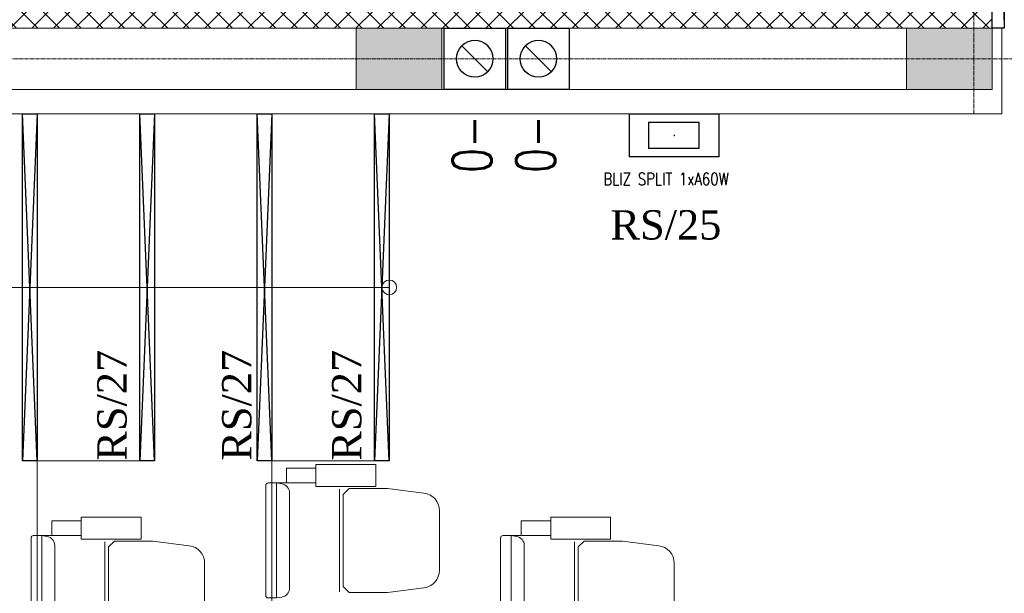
# Model space of a CAD drawing. Header units: centimetres. Extents: x 88729 to 133553, y -16225 to 14174.
# Tile 103 of 231: x 92353 to 92756, y -7285 to -7050. Entities that reach past the tile are written whole.
import ezdxf
from ezdxf.enums import TextEntityAlignment as Align

# ---------------------------------------------------------------- set-up
doc = ezdxf.new("R2010")
doc.units = ezdxf.units.CM
doc.linetypes.add('CENTER2', pattern=[1.125, 0.75, -0.125, 0.125, -0.125])
for name, color, linetype in [('A-OS', 252, 'CENTER2'), ('A-rdzenie zelbetowe', 252, 'Continuous'), ('A-SCIANY', 252, 'Continuous'), ('A-WID', 252, 'Continuous'), ('B-IWE', 252, 'Continuous'), ('B-IWE-KAN', 252, 'Continuous'), ('E_opisy siły', 5, 'Continuous'), ('E_PODKLAD', 7, 'Continuous'), ('E_siła', 5, 'Continuous'), ('klinkier', 252, 'Continuous'), ('mat', 252, 'Continuous'), ('R-MET-IWE', 252, 'Continuous'), ('rz_wentylacja', 252, 'Continuous'), ('S-DRZ-', 252, 'Continuous'), ('S-DRZ-O', 252, 'Continuous'), ('S-DRZ-SKRZYD', 252, 'Continuous'), ('S-DRZ-WEGAR', 252, 'Continuous')]:
    doc.layers.add(name, color=color, linetype=linetype)
doc.layers.add('E_Istn_pozostaje', color=132, linetype='Continuous', lineweight=25)
doc.layers.add('rz_zelbet', color=252, linetype='Continuous', lineweight=20)
doc.styles.add('MM_050', font='romans.shx', dxfattribs={"width": 0.8, "height": 16})
doc.styles.add('old', font='BOOKOS.TTF')
doc.styles.get("Standard").update_dxf_attribs({"font": 'txt.shx'})

# ---------------------------------------------------------------- blocks, each defined once
blk = doc.blocks.new('RLX__5842.P142.7_42W')
at = {"ltscale": 0.1}
for p, q in [((8.8, 18.35), (-8.8, 18.35)), ((-8.8, -18.35), (-8.8, 18.35)), ((8.8, 18.35), (8.8, -18.35)), ((-0.18, 0), (0, 0)), ((0, -0.18), (0, 0.18)), ((0, 0), (0.18, 0)), ((-8.8, -18.35), (8.8, -18.35))]:
    blk.add_line(p, q, dxfattribs=at)
blk.add_lwpolyline([(-5.24, -10.57), (5.24, -10.57), (5.24, 10.21), (-5.24, 10.21)], close=True, dxfattribs=at)
at = {"ltscale": 0.1, "insert": (15.36, -28.96), "char_height": 5, "width": 64.0609, "attachment_point": 1, "rotation": 90, "style": 'MM_050'}
blk.add_mtext('BLIZ SPLIT 1xA60W', dxfattribs=at)
at = {"ltscale": 0.1, "flags": 9}
blk.add_attdef('RLXLUM', (0, 0), '', height=0.1, dxfattribs=at)
blk = doc.blocks.new('E_opis siły')
at = {"layer": 'E_siła', "linetype": 'Continuous', "ltscale": 0.5, "style": 'old', "flags": 4}
blk.add_attdef('OBWÓD', (0, 0), '', height=12, dxfattribs=at)
blk = doc.blocks.new('E_listwa progowa LARS')
at = {"linetype": 'Continuous'}
for p, q in [((0, -142), (-6.06, 0)), ((0, 0), (-6.06, -142))]:
    blk.add_line(p, q, dxfattribs=at)
blk.add_lwpolyline([(-6.06, 0), (0, 0), (0, -142), (-6.06, -142)], close=True, dxfattribs=at)
at = {"linetype": 'Continuous', "ltscale": 0.5, "style": 'old', "flags": 4}
for tag, p in [('OBWÓD', (-10.6, -126.25)), ('ROZDZ.', (10.03, -145.05)), ('LP', (-10.39, -143.56))]:
    blk.add_attdef(tag, p, '', height=6, rotation=90, dxfattribs=at)
blk = doc.blocks.new('A$C788011A3')
at = {"layer": 'S-DRZ-'}
for centre, radius, start, end in [((5, 15.12), 90, 360, 90), ((155, 15.12), 60.07, 90, 180)]:
    blk.add_arc(centre, radius, start, end, dxfattribs=at)
at = {"layer": 'S-DRZ-O'}
blk.add_line((94.93, 0), (94.93, 30.24), dxfattribs=at)
at = {"layer": 'S-DRZ-SKRZYD'}
for p, q in [((5, 15.12), (5, 105.12)), ((155, 15.12), (155, 75.19))]:
    blk.add_line(p, q, dxfattribs=at)
at = {"layer": 'S-DRZ-WEGAR'}
for points in [[(0, 18.62), (5, 18.62), (5, 11.62), (0, 11.62)], [(155, 18.62), (160, 18.62), (160, 11.62), (155, 11.62)]]:
    blk.add_lwpolyline(points, close=True, dxfattribs=at)
blk = doc.blocks.new('IWE0W')
at = {"layer": 'B-IWE-KAN'}
blk.add_lwpolyline([(0.854, 0.854, -1), (0.146, 0.146), (0.854, 0.854, 1), (0.146, 0.146)], format="xyb", dxfattribs=at)
blk = doc.blocks.new('IWE0W011')
at = {"layer": 'B-IWE'}
blk.add_lwpolyline([(0, 0), (25, 0), (25, 25), (0, 25), (0, 0)], dxfattribs=at)
at = {"xscale": 15, "yscale": 15, "zscale": 15}
blk.add_blockref('IWE0W', (5, 5), dxfattribs=at)
at = {"layer": 'R-MET-IWE', "width": 0.75}
blk.add_attdef('NR', text='', height=9.5, dxfattribs=at).set_placement((12.5, 37), align=Align.MIDDLE)
blk = doc.blocks.new('A$Ce817dbbb')
at = {"layer": 'klinkier', "lineweight": 9, "ltscale": 0.1}
h = blk.add_hatch(dxfattribs=at)
h.set_pattern_fill('ANSI37', color=252, scale=50, style=0)
h.set_pattern_definition([(45, (-34168.379, 15027.049), (-4.4194174, 4.4194174), []), (135, (-34168.379, 15027.049), (-4.4194174, -4.4194174), [])])
h.paths.add_polyline_path([(669.1, -17512.02), (669.1, -17519.02), (704.1, -17519.02), (1242.78, -17519.02), (1242.78, -17512.02)])
h.paths.add_polyline_path([(1242.78, -17512.02), (1242.78, -17519.02), (1341.6, -17519.02), (1341.6, -17512.02)])
h.paths.add_polyline_path([(1341.6, -17519.02), (1349.1, -17519.02), (1349.1, -17512.02), (1341.6, -17512.02)])
h.paths.add_polyline_path([(1634.1, -17519.02), (1634.1, -17512.02), (1509.1, -17512.02), (1509.1, -17519.02), (1544.1, -17519.02)])
at = {"layer": 'rz_zelbet', "lineweight": 9, "ltscale": 0.1}
h = blk.add_hatch(dxfattribs=at)
h.set_pattern_fill('ANSI33', color=252, scale=40, style=0)
h.set_pattern_definition([(45, (-34168.379, 16534.049), (-7.0710678, 7.0710678), []), (45, (-34161.308, 16534.049), (-7.0710678, 7.0710678), [5, -2.5])])
h.paths.add_polyline_path([(249.1, -17519.02), (284.1, -17519.02), (284.1, -17544.02), (249.1, -17544.02)])
h.paths.add_polyline_path([(669.1, -17519.02), (704.1, -17519.02), (704.1, -17544.02), (669.1, -17544.02)])
h.paths.add_polyline_path([(1089.1, -17519.02), (1124.1, -17519.02), (1124.1, -17544.02), (1089.1, -17544.02)])
h.paths.add_polyline_path([(1314.1, -17519.02), (1349.1, -17519.02), (1349.1, -17544.02), (1314.1, -17544.02)])
h.paths.add_polyline_path([(1509.1, -17519.02), (1544.1, -17519.02), (1544.1, -17544.02), (1509.1, -17544.02)])
at = {"color": 252, "lineweight": 9}
for p, q in [((1056.5, -17705.02), (1060.6, -17705.02)), ((1082.3, -17707.52), (1082.3, -17749.52)), ((960.5, -17726.52), (964.6, -17726.52)), ((1152.5, -17726.52), (1156.6, -17726.52)), ((986.3, -17729.02), (986.3, -17771.02)), ((1178.3, -17729.02), (1178.3, -17771.02))]:
    blk.add_line(p, q, dxfattribs=at)
for points in [[(1072.6, -17702.02), (1072.6, -17699.02), (1060.6, -17699.02), (1060.6, -17705.02), (1072.6, -17705.02), (1072.6, -17702.02)], [(976.6, -17723.52), (976.6, -17720.52), (964.6, -17720.52), (964.6, -17726.52), (976.6, -17726.52), (976.6, -17723.52)], [(1168.6, -17723.52), (1168.6, -17720.52), (1156.6, -17720.52), (1156.6, -17726.52), (1168.6, -17726.52), (1168.6, -17723.52)]]:
    blk.add_lwpolyline(points, dxfattribs=at)
for points in [[(1084.85, -17706.52), (1097.1, -17706.52), (1097.1, -17697.52), (1072.6, -17697.52), (1072.6, -17706.52)], [(988.85, -17728.02), (1001.1, -17728.02), (1001.1, -17719.02), (976.6, -17719.02), (976.6, -17728.02)], [(1180.85, -17728.02), (1193.1, -17728.02), (1193.1, -17719.02), (1168.6, -17719.02), (1168.6, -17728.02)]]:
    blk.add_lwpolyline(points, close=True, dxfattribs=at)
for points in [[(1056.5, -17705.02), (1056.5, -17728.52), (1056.5, -17752.02), (1053.1, -17752.02, -0.414214), (1052.1, -17751.02), (1052.1, -17728.52), (1052.1, -17706.02, -0.414214), (1053.1, -17705.02)], [(1123.1, -17728.52), (1123.1, -17716.37, 0.386311), (1116.79, -17709.18), (1101.93, -17707.27), (1086.25, -17707.27), (1083.8, -17709.66), (1083.8, -17728.52), (1083.8, -17747.37), (1086.25, -17749.77), (1101.93, -17749.77), (1116.79, -17747.85, 0.386311), (1123.1, -17740.66)], [(960.5, -17726.52), (960.5, -17750.02), (960.5, -17773.52), (957.1, -17773.52, -0.414214), (956.1, -17772.52), (956.1, -17750.02), (956.1, -17727.52, -0.414214), (957.1, -17726.52)], [(1152.5, -17726.52), (1152.5, -17750.02), (1152.5, -17773.52), (1149.1, -17773.52, -0.414214), (1148.1, -17772.52), (1148.1, -17750.02), (1148.1, -17727.52, -0.414214), (1149.1, -17726.52)], [(1027.1, -17750.02), (1027.1, -17737.87, 0.386311), (1020.79, -17730.68), (1005.93, -17728.77), (990.25, -17728.77), (987.8, -17731.16), (987.8, -17750.02), (987.8, -17768.87), (990.25, -17771.27), (1005.93, -17771.27), (1020.79, -17769.35, 0.386311), (1027.1, -17762.16)], [(1219.1, -17750.02), (1219.1, -17737.87, 0.386311), (1212.79, -17730.68), (1197.93, -17728.77), (1182.25, -17728.77), (1179.8, -17731.16), (1179.8, -17750.02), (1179.8, -17768.87), (1182.25, -17771.27), (1197.93, -17771.27), (1212.79, -17769.35, 0.386311), (1219.1, -17762.16)]]:
    blk.add_lwpolyline(points, format="xyb", close=True, dxfattribs=at)
for points in [[(1056.5, -17705.02), (1058.6, -17705.39, -0.377955), (1061.8, -17709.02), (1061.8, -17728.52), (1061.8, -17748.02, -0.377955), (1058.6, -17751.65), (1056.5, -17752.02)], [(960.5, -17726.52), (962.6, -17726.89, -0.377955), (965.8, -17730.52), (965.8, -17750.02), (965.8, -17769.52, -0.377955), (962.6, -17773.15), (960.5, -17773.52)], [(1152.5, -17726.52), (1154.6, -17726.89, -0.377955), (1157.8, -17730.52), (1157.8, -17750.02), (1157.8, -17769.52, -0.377955), (1154.6, -17773.15), (1152.5, -17773.52)]]:
    blk.add_lwpolyline(points, format="xyb", dxfattribs=at)
at = {"layer": 'A-OS', "color": 252, "lineweight": 9, "ltscale": 2}
for p, q in [((1341.6, -17554.02), (1341.6, -16367.78)), ((-2608.23, -17531.52), (3323.95, -17531.52))]:
    blk.add_line(p, q, dxfattribs=at)
at = {"layer": 'A-rdzenie zelbetowe', "color": 252, "lineweight": 9, "ltscale": 0.1}
for points in [[(1089.1, -17519.02), (1124.1, -17519.02), (1124.1, -17544.02), (1089.1, -17544.02)], [(1314.1, -17519.02), (1349.1, -17519.02), (1349.1, -17544.02), (1314.1, -17544.02)]]:
    blk.add_lwpolyline(points, close=True, dxfattribs=at)
at = {"layer": 'A-SCIANY', "color": 252, "lineweight": 9, "ltscale": 3}
for p in [(1353.1, -17519.02), (665.1, -17554.02)]:
    blk.add_line(p, (1353.1, -17554.02), dxfattribs=at)
at = {"layer": 'A-WID', "color": 252, "lineweight": 9}
for p, q in [((958.6, -19016.02), (958.6, -17554.02)), ((1006.6, -17696.02), (1006.6, -17554.02)), ((1054.6, -19016.02), (1054.6, -17554.02)), ((1102.6, -17696.02), (1102.6, -17554.02)), ((1102.6, -17625.02), (670.6, -17625.02))]:
    blk.add_line(p, q, dxfattribs=at)
for points in [[(958.6, -17696.02), (1006.6, -17696.02)], [(1054.6, -17696.02), (1102.6, -17696.02)]]:
    blk.add_lwpolyline(points, dxfattribs=at)
blk.add_circle((1102.6, -17625.02), 3, dxfattribs=at)
at = {"layer": 'mat', "color": 252, "lineweight": 9}
for p, q in [((669.1, -17519.02), (1349.1, -17519.02)), ((669.1, -17544.02), (1349.1, -17544.02))]:
    blk.add_line(p, q, dxfattribs=at)
at = {"layer": 'rz_wentylacja', "color": 252, "lineweight": 9}
ref = blk.add_blockref('IWE0W011', (1125.1, -17519.02), dxfattribs=dict(at, xscale=-1, rotation=180))
ref.add_attrib('NR', '0-', (1144.46, -17578.26), dxfattribs={"layer": 'R-MET-IWE', "height": 16, "rotation": 90, "width": 0.75})
ref = blk.add_blockref('IWE0W011', (1151.1, -17519.02), dxfattribs=dict(at, xscale=-1, rotation=180))
ref.add_attrib('NR', '0-', (1170.46, -17578.26), dxfattribs={"layer": 'R-MET-IWE', "height": 16, "rotation": 90, "width": 0.75})
at = {"layer": 'rz_zelbet', "color": 252, "lineweight": 9, "ltscale": 0.1}
blk.add_blockref('A$C788011A3', (1349.1, -17530.64), dxfattribs=at)
at = {"layer": 'R-MET-IWE', "color": 252, "lineweight": 9, "width": 0.75}
for tag, rotation, p in [('0-', 90, (-1139.05, -4143.61)), ('0-', 90, (-1113.05, -4143.61)), ('0-', 90, (-1087.05, -4143.61)), ('2-', 90, (-796.05, -4143.61)), ('2-', 90, (-505.05, -4143.61)), ('0-', 90, (-480.05, -4143.61)), ('0-', 90, (-456.05, -4143.61)), ('2-', 90, (-166.05, -4143.61)), ('2-', 90, (-625.66, -4833.61)), ('2-', 90, (-599.66, -4833.61)), ('2-', 90, (-573.66, -4833.61)), ('0-', 180, (-2169.64, -4848.47)), ('0-', 180, (-2169.64, -4873.47)), ('0-', 180, (-2169.64, -4899.47)), ('-2', 90, (-1661.47, -4961.65)), ('-2', 90, (-1636.47, -4961.65)), ('0-', 270, (-1489.78, -4968.06)), ('0-', 270, (-1464.78, -4968.06)), ('0-', 270, (-1439.78, -4968.06)), ('0-', 270, (-1364.78, -4968.06)), ('0-', 270, (-1339.78, -4968.06)), ('0-', 270, (-1314.78, -4968.06)), ('0-', 270, (328.22, -4968.06)), ('0-', 270, (354.22, -4968.06)), ('0-', 270, (1256.22, -4968.06)), ('0-', 270, (1282.22, -4968.06)), ('0-', 90, (-513.05, -5496.61)), ('0-', 90, (-487.05, -5496.61)), ('K.S.-', 90, (-487.05, -5766.11)), ('0-', 90, (-513.05, -5766.11)), ('1-', 90, (-539.05, -6114.61)), ('0-', 90, (-513.05, -6114.61)), ('0-', 90, (-487.05, -6114.61)), ('0-', 90, (301.95, -6545.61)), ('0-', 90, (327.95, -6545.61)), ('0-', 90, (353.95, -6545.61)), ('0-', 90, (416.11, -6545.61)), ('0-', 90, (1255.95, -6545.61)), ('0-', 90, (1281.95, -6545.61)), ('1-', 90, (2382.95, -6845.61)), ('1-', 90, (2408.95, -6845.61)), ('1-', 90, (2434.95, -6845.61)), ('1-', 90, (2827.95, -6845.61)), ('1-', 90, (2853.95, -6845.61)), ('1-', 90, (2879.95, -6845.61)), ('<-2', 90, (-910.64, -10482.41)), ('2->', 90, (-718.15, -10854.38)), ('2->', 90, (-692.15, -10854.38)), ('2->', 90, (-744.15, -10870.8)), ('-0', 90, (-186.09, -12450.12)), ('1-', 90, (2264.47, -12866.38)), ('1-', 90, (2290.47, -12866.38)), ('1-', 90, (2316.47, -12866.38)), ('1-', 90, (2709.47, -12866.38)), ('1-', 90, (2735.47, -12866.38)), ('1-', 90, (2761.47, -12866.38)), ('<-KL', 90, (-700.01, -16780.91)), ('-0', 90, (-179.94, -18957.53)), ('0->', 90, (-1257.53, -23179.05)), ('0->', 90, (-1231.53, -23179.05)), ('0->', 90, (-1205.53, -23179.05)), ('0->', 90, (-600.53, -23179.05)), ('0->', 90, (-574.53, -23179.05)), ('0->', 90, (-1692.53, -24074.05)), ('0->', 90, (-1666.53, -24074.05)), ('0->', 90, (-1640.53, -24074.05)), ('0->', 90, (-1486.53, -24074.05)), ('0->', 90, (-1460.53, -24074.05)), ('0->', 90, (-1434.53, -24074.05)), ('<-0', 90, (-499.82, -24383.56)), ('<-0', 90, (-298.11, -24383.56)), ('<-0', 180, (-587.12, -25088.86)), ('<-0', 270, (-496.63, -25202.68)), ('<-0', 180, (-1353.25, -25419.36)), ('<-0', 180, (-1187.25, -25444.1)), ('<-0', 90, (-179.61, -25454.22)), ('<-0', 90, (-69.59, -26375.36)), ('<-0', 90, (-43.59, -26375.36))]:
    blk.add_attdef(tag, text='', height=17, rotation=rotation, dxfattribs=at).set_placement(p, align=Align.MIDDLE)
for tag, p in [('2-', (1424.81, -4179.2)), ('2-', (1424.81, -4205.2)), ('K.S.-', (-76.89, -4264.2)), ('KL-', (-613.13, -4292.18)), ('1-', (-613.13, -4312.18)), ('1-', (-613.13, -4332.18)), ('K.S.-', (1414.13, -4333.66)), ('0-', (-70.19, -4341.2)), ('0-', (469.81, -4341.2)), ('1-', (-613.13, -4352.18)), ('0-', (1424.81, -4361.2)), ('0-', (-70.19, -4367.2)), ('1-', (469.81, -4367.2)), ('0-', (1099.81, -4368.2)), ('2-', (1424.81, -4387.2)), ('1-', (-70.19, -4393.2)), ('1-', (469.81, -4393.2)), ('1-', (1099.81, -4394.2)), ('2-', (1424.81, -4413.2)), ('2-', (-70.19, -4419.2)), ('2-', (1099.81, -4420.2)), ('K.S.-', (-76.89, -4445.2)), ('2-', (469.81, -4444.2)), ('2-', (1099.81, -4446.2)), ('2-', (469.81, -4470.2)), ('2-', (-825.19, -4496.2)), ('2-', (-825.19, -4522.2)), ('2-', (-70.19, -4574.2)), ('2-', (-70.19, -4600.2)), ('K.S.-', (1089.13, -4600.66)), ('2-', (1099.81, -4653.2)), ('2-', (-70.19, -4669.2)), ('2-', (1099.81, -4679.2)), ('-1', (1806.78, -4690.78)), ('1-', (-70.19, -4695.2)), ('2-', (1099.81, -4705.2)), ('-1', (1806.78, -4716.3)), ('K.S.-', (-73.2, -4721.2)), ('-1', (1806.78, -4743.07)), ('FR-', (-70.19, -4747.2)), ('0-', (-1066.19, -6382.7)), ('0-', (-1066.19, -6408.7)), ('2-', (1729.81, -6586.2)), ('2-', (1729.81, -6612.2)), ('2-', (1729.81, -6638.2)), ('2-', (1729.81, -6664.2)), ('K.S.-', (469.81, -6788.2)), ('1-', (-962.19, -6915.2)), ('1-', (-460.19, -6923.2)), ('1-', (469.81, -6923.2)), ('2-', (1729.81, -6923.2)), ('1-', (-460.19, -6949.2)), ('1-', (469.81, -6949.2)), ('2-', (1729.81, -6949.2)), ('K.S.-', (2901.81, -6960.2)), ('2-', (1729.81, -6975.2)), ('2-', (1729.81, -7001.2)), ('2-', (-460.19, -7026.2)), ('0-', (469.81, -7026.2)), ('2-', (-460.19, -7052.2)), ('0-', (469.81, -7052.2)), ('2-', (-460.19, -7078.2)), ('2-', (469.81, -7078.2)), ('1-', (2901.81, -7088.2)), ('2-', (469.81, -7104.2)), ('1-', (2901.81, -7114.2)), ('0-', (1729.81, -7131.2)), ('2-', (-460.19, -7141.2)), ('0-', (1729.81, -7157.2)), ('2-', (-460.19, -7167.2)), ('2-', (469.81, -7181.2)), ('2-', (1729.81, -7183.2)), ('0-', (-460.19, -7193.2)), ('2-', (469.81, -7207.2)), ('2-', (1729.81, -7209.2)), ('K.S.-', (-470.87, -7217.66)), ('2-', (469.81, -7233.2)), ('2-', (1729.81, -7235.2)), ('1-', (-460.19, -7245.2)), ('2-', (469.81, -7259.2)), ('2-', (1729.81, -7261.2)), ('2-', (1729.81, -7287.2)), ('2-', (-460.19, -7297.2)), ('2->', (-943.67, -10542.97)), ('-1', (1688.29, -10711.55)), ('-1', (1688.29, -10737.55)), ('-1', (1688.29, -10763.55)), ('<-2', (1685.55, -12605.39)), ('2->', (1611.33, -12636.47)), ('2->', (1611.33, -12658.97)), ('2->', (1590.77, -12684.97)), ('K.S.-', (2783.33, -12980.97)), ('2->', (-578.67, -13046.97)), ('2->', (-578.67, -13072.97)), ('<-2', (-476.88, -13105.94)), ('1-', (2783.33, -13108.97)), ('1-', (2783.33, -13134.97)), ('<-1', (-610.79, -16857.83)), ('<-1', (-610.79, -16877.83)), ('<-1', (1688.29, -17218.96)), ('<-1', (1688.29, -17244.96)), ('<-1', (1688.29, -17270.96)), ('<-1', (-478.91, -18553.43)), ('<-0', (-2287.98, -23879.57)), ('<-0', (-2287.98, -23905.57)), ('<-0', (-2287.98, -23931.57)), ('<-0', (-343.08, -24738.18)), ('<-0', (-478.91, -25059.68))]:
    blk.add_attdef(tag, text='', height=17, dxfattribs=at).set_placement(p, align=Align.MIDDLE)

msp = doc.modelspace()

# ---------------------------------------------------------------- block references
at = {"layer": 'E_Istn_pozostaje'}
for p in [(92360.48, -7088.63), (92408.48, -7088.63), (92456.48, -7088.63), (92504.48, -7088.63)]:
    msp.add_blockref('E_listwa progowa LARS', p, dxfattribs=at)
at = {"layer": 'E_Istn_pozostaje', "rotation": 270}
msp.add_blockref('RLX__5842.P142.7_42W', (92620.98, -7097.43), dxfattribs=at)
at = {"layer": 'E_opisy siły', "linetype": 'Continuous'}
ref = msp.add_blockref('E_opis siły', (92655.35, -7140.04, -1150), dxfattribs=dict(at, xscale=-1))
ref.add_attrib('OBWÓD', 'RS/25', (92594.93, -7140.04, -1150), dxfattribs={"color": 3, "linetype": 'Continuous', "ltscale": 0.5, "height": 12, "style": 'old'})
ref = msp.add_blockref('E_opis siły', (92397.05, -7170.09), dxfattribs=dict(at, xscale=-1, rotation=90))
ref.add_attrib('OBWÓD', 'RS/27', (92397.05, -7230.51), dxfattribs={"color": 3, "linetype": 'Continuous', "ltscale": 0.5, "height": 12, "rotation": 90, "style": 'old'})
ref = msp.add_blockref('E_opis siły', (92448.08, -7170.09), dxfattribs=dict(at, xscale=-1, rotation=90))
ref.add_attrib('OBWÓD', 'RS/27', (92448.08, -7230.51), dxfattribs={"color": 3, "linetype": 'Continuous', "ltscale": 0.5, "height": 12, "rotation": 90, "style": 'old'})
ref = msp.add_blockref('E_opis siły', (92493.05, -7170.09), dxfattribs=dict(at, xscale=-1, rotation=90))
ref.add_attrib('OBWÓD', 'RS/27', (92493.05, -7230.51), dxfattribs={"color": 3, "linetype": 'Continuous', "ltscale": 0.5, "height": 12, "rotation": 90, "style": 'old'})
at = {"layer": 'E_PODKLAD'}
msp.add_blockref('A$Ce817dbbb', (91401.87, 10465.39), dxfattribs=at)

doc.saveas('drawing.dxf')
